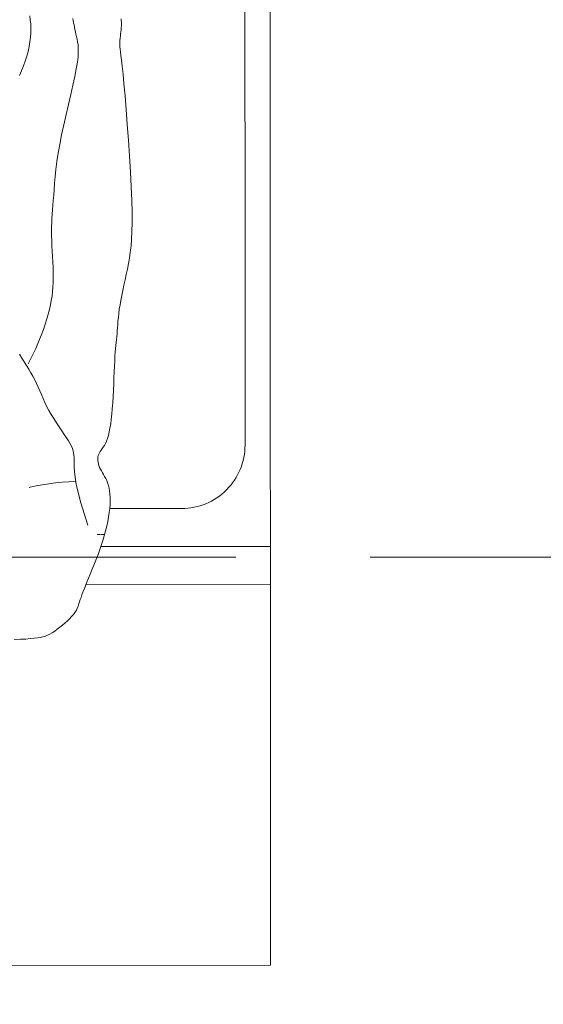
# Model space of a CAD drawing. Header units: millimetres. Extents: x 26866 to 1024070, y -428191 to 408885.
# Tile 15 of 248: x 187329 to 187824, y 246696 to 247628. Entities that reach past the tile are written whole.
import ezdxf

# ---------------------------------------------------------------- set-up
doc = ezdxf.new("R2010")
doc.units = ezdxf.units.MM
doc.header["$LTSCALE"] = 2
doc.linetypes.add('HIDDENX2', pattern=[19.05, 12.7, -6.35])
for name, color, linetype, lineweight in [('0_OPIS', 7, 'Continuous', 13), ('10', 7, 'Continuous', 9), ('3DPLAN_A_TABELKA POMIESZCZEŃ', 7, 'Continuous', 0), ('3DPLAN_A_WYSOKOŚCI ZMIANA', 144, 'HIDDENX2', 5), ('6', 253, 'Continuous', 0)]:
    doc.layers.add(name, color=color, linetype=linetype, lineweight=lineweight)
doc.layers.add('3DPLAN_A_KRESKOWANIE 1', color=253, linetype='Continuous')
doc.layers.add('3DPLAN_A_OPIS', color=8, linetype='Continuous')
doc.layers.add('FURNITURE ZD 1 500', color=7, linetype='Continuous', lineweight=13, true_color=0x9fa8a5)
doc.styles.add('ARIAL', font='arial.ttf')

# ---------------------------------------------------------------- blocks, each defined once
blk = doc.blocks.new('A$C7B9C5A86')
at = {"layer": '6', "color": 7}
for p, q in [((1.787, 0.6386), (1.787, 0.6432)), ((1.787, 0.6362), (1.787, 0.6377)), ((1.787, 0.6338), (1.787, 0.6356))]:
    blk.add_line(p, q, dxfattribs=at)
for points in [[(1.9213, 0.5275), (1.9211, 0.5358), (1.9207, 0.5426), (1.9202, 0.5483), (1.9197, 0.5532), (1.9192, 0.5574), (1.9187, 0.5611), (1.918, 0.5645), (1.9171, 0.5676), (1.916, 0.5705), (1.9146, 0.5734), (1.9128, 0.5764), (1.9107, 0.5796), (1.9083, 0.5829), (1.9057, 0.5863), (1.903, 0.5897), (1.9001, 0.5929), (1.8973, 0.596), (1.8946, 0.5988), (1.892, 0.6012), (1.8897, 0.6033), (1.8875, 0.6049), (1.8855, 0.6063), (1.8836, 0.6074), (1.8817, 0.6083), (1.8797, 0.6091), (1.8777, 0.6099), (1.8754, 0.6106), (1.873, 0.6114), (1.8703, 0.6123), (1.8674, 0.6133), (1.8642, 0.6144), (1.8607, 0.6157), (1.8568, 0.6171), (1.8526, 0.6188), (1.848, 0.6206), (1.843, 0.6227), (1.8377, 0.6249), (1.832, 0.6273), (1.8261, 0.6297), (1.82, 0.6322), (1.8138, 0.6346), (1.8075, 0.637), (1.8011, 0.6392), (1.7948, 0.6413), (1.7885, 0.6431), (1.7823, 0.6448), (1.7762, 0.6463), (1.7703, 0.6475), (1.7645, 0.6486), (1.7589, 0.6494), (1.7536, 0.65), (1.7486, 0.6504), (1.7439, 0.6506), (1.7394, 0.6505), (1.7352, 0.6503), (1.7312, 0.6498), (1.7275, 0.6492), (1.7241, 0.6484), (1.7209, 0.6474), (1.7179, 0.6462), (1.7152, 0.6449), (1.7126, 0.6435), (1.7102, 0.6421), (1.7079, 0.6407), (1.7056, 0.6394), (1.7034, 0.6382), (1.7012, 0.6371), (1.6989, 0.6363), (1.6967, 0.6356), (1.6944, 0.6351), (1.6922, 0.6348), (1.69, 0.6348), (1.6879, 0.635), (1.6859, 0.6354), (1.684, 0.636), (1.6823, 0.6369), (1.6806, 0.6379), (1.6789, 0.6391), (1.6771, 0.6404), (1.6751, 0.6418), (1.6729, 0.6433), (1.6704, 0.6447), (1.6675, 0.646), (1.664, 0.6472), (1.6601, 0.6484), (1.6557, 0.6495), (1.6508, 0.6504), (1.6454, 0.6513), (1.6395, 0.6521), (1.633, 0.6528), (1.626, 0.6534), (1.6185, 0.6539), (1.6106, 0.6544), (1.6025, 0.6548), (1.5943, 0.6552), (1.5863, 0.6555), (1.5786, 0.6558), (1.5714, 0.6561), (1.5648, 0.6565), (1.5589, 0.6568), (1.5537, 0.6572), (1.5491, 0.6576), (1.545, 0.658), (1.5411, 0.6584), (1.5374, 0.6588), (1.5339, 0.6592), (1.5302, 0.6595), (1.5264, 0.6598), (1.5224, 0.6601), (1.5182, 0.6604), (1.5138, 0.6607), (1.5091, 0.6612), (1.5041, 0.6617), (1.4988, 0.6624), (1.4933, 0.6633), (1.4874, 0.6644), (1.4811, 0.6656), (1.4747, 0.667), (1.468, 0.6684), (1.4612, 0.6699), (1.4543, 0.6714), (1.4473, 0.6728), (1.4403, 0.6742), (1.4332, 0.6754), (1.4259, 0.6765), (1.4179, 0.6774), (1.4092, 0.6781), (1.3992, 0.6785), (1.3878, 0.6787), (1.3747, 0.6787), (1.3595, 0.6783), (1.3421, 0.6776), (1.3231, 0.6766), (1.303, 0.6754), (1.2825, 0.6741), (1.2624, 0.6727), (1.2432, 0.6712), (1.2256, 0.6698), (1.2103, 0.6684), (1.1978, 0.6673), (1.1878, 0.6662), (1.18, 0.6653), (1.1739, 0.6646), (1.1693, 0.664), (1.1657, 0.6636), (1.1628, 0.6633), (1.1602, 0.6632), (1.1575, 0.6632), (1.1548, 0.6633), (1.152, 0.6636), (1.1492, 0.6639), (1.1465, 0.6642), (1.1437, 0.6645), (1.1411, 0.6648), (1.1385, 0.665), (1.136, 0.6652), (1.1337, 0.6652), (1.1314, 0.6652), (1.1293, 0.6651), (1.1273, 0.665)], [(1.1266, 0.6031), (1.1293, 0.6036), (1.132, 0.6041), (1.1349, 0.6046), (1.1378, 0.6052), (1.1408, 0.6058), (1.1438, 0.6064), (1.1469, 0.6071), (1.15, 0.6078), (1.1531, 0.6086), (1.1565, 0.6092), (1.1602, 0.6097), (1.1645, 0.61), (1.1695, 0.6101), (1.1755, 0.6097), (1.1827, 0.6089), (1.1911, 0.6075), (1.201, 0.6056), (1.2121, 0.6032), (1.2241, 0.6004), (1.2367, 0.5975), (1.2497, 0.5945), (1.2627, 0.5915), (1.2755, 0.5887), (1.2877, 0.5862), (1.2991, 0.5842), (1.3098, 0.5826), (1.3197, 0.5813), (1.3289, 0.5804), (1.3374, 0.5796), (1.3453, 0.579), (1.3526, 0.5785), (1.3594, 0.578), (1.3657, 0.5776), (1.3715, 0.5771), (1.3771, 0.5767), (1.3826, 0.5763), (1.3879, 0.576), (1.3934, 0.5758), (1.399, 0.5757), (1.4048, 0.5758), (1.4111, 0.5759), (1.4176, 0.5762), (1.4244, 0.5766), (1.4313, 0.577), (1.4382, 0.5774), (1.4451, 0.5777), (1.4518, 0.5779), (1.4583, 0.578), (1.4645, 0.5778), (1.4704, 0.5775), (1.4761, 0.577), (1.4818, 0.5763), (1.4874, 0.5753), (1.4931, 0.5742), (1.4989, 0.5729), (1.5049, 0.5714), (1.5111, 0.5696), (1.5177, 0.5676), (1.5248, 0.5652), (1.5323, 0.5625), (1.5403, 0.5592), (1.549, 0.5554), (1.5583, 0.5509), (1.5684, 0.5458)], [(1.7751, 0.6219), (1.7466, 0.6132), (1.7334, 0.6096), (1.7225, 0.6072), (1.7136, 0.6057), (1.7064, 0.6048), (1.7006, 0.6045), (1.6959, 0.6044), (1.6919, 0.6044), (1.6885, 0.6044), (1.6854, 0.6042), (1.6825, 0.6038), (1.6797, 0.6032), (1.6769, 0.6023), (1.674, 0.601), (1.6708, 0.5993), (1.6672, 0.5972), (1.6632, 0.5947), (1.6588, 0.5918), (1.6541, 0.5886), (1.6491, 0.5852), (1.6439, 0.5818), (1.6387, 0.5784), (1.6333, 0.5751), (1.6281, 0.5721), (1.6229, 0.5694), (1.6179, 0.567), (1.6129, 0.5648), (1.608, 0.5627), (1.6032, 0.5607), (1.5985, 0.5587), (1.5938, 0.5566), (1.5891, 0.5544), (1.5845, 0.5519), (1.5799, 0.5493), (1.5753, 0.5466), (1.5706, 0.5437), (1.5659, 0.5407), (1.5612, 0.5377), (1.5563, 0.5347)], [(1.1994, 0.5349), (1.1935, 0.5375), (1.1874, 0.5399), (1.1812, 0.5422), (1.1749, 0.5442), (1.1687, 0.5459), (1.1626, 0.5472), (1.1566, 0.5482), (1.1507, 0.5489), (1.1449, 0.5493), (1.1392, 0.5494), (1.1337, 0.5492), (1.1283, 0.5487), (1.1231, 0.548)], [(1.7193, 0.6062), (1.7196, 0.5978), (1.7202, 0.5892), (1.721, 0.5806), (1.722, 0.572), (1.7232, 0.5637), (1.7246, 0.5558), (1.7262, 0.5484), (1.7266, 0.547)]]:
    blk.add_lwpolyline(points, dxfattribs=at)
blk = doc.blocks.new('A$C54E51C45')
at = {"layer": '10'}
for p, q in [((1.38218, 1.27078), (1.43119, 1.1031)), ((1.34763, 1.26069), (1.39261, 1.10678))]:
    blk.add_line(p, q, dxfattribs=at)
blk.add_lwpolyline([(1.72773, 1.37177), (1.9297, 0.68068), (0.20197, 0.17575), (0, 0.86684)], close=True, dxfattribs=at)
blk.add_lwpolyline([(0.27587, 0.22235, -0.414214), (0.20145, 0.26311), (0.0466, 0.79294, -0.414214), (0.08736, 0.86737), (1.26221, 1.21072, -0.414214), (1.33664, 1.16996), (1.35572, 1.10467, -0.414214)], format="xyb", dxfattribs=at)
at = {"layer": '10', "xscale": 0.7391716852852, "yscale": 0.7391716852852, "zscale": 0.7391716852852, "rotation": 16.29110475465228}
blk.add_blockref('A$C7B9C5A86', (0.2462, 0.27984), dxfattribs=at)
blk = doc.blocks.new('III pietrooosoo')
at = {"layer": '3DPLAN_A_KRESKOWANIE 1'}
h = blk.add_hatch(dxfattribs=at)
h.set_pattern_fill('ANSI31', color=256, scale=5, style=0)
h.set_pattern_definition([(45, (29206.918, -39107.05), (-11.22532, 11.22532), [])])
h.paths.add_polyline_path([(26781.485, -39163.579), (26781.485, -38938.579), (26746.485, -38938.579), (26746.485, -39163.579)])
h.paths.add_polyline_path([(26746.485, -39423.63), (26776.048, -39423.63), (26776.048, -39388.27), (26746.485, -39388.27)])
h.paths.add_polyline_path([(26746.485, -38938.579), (26781.485, -38938.579), (26781.485, -39163.579), (26746.485, -39163.579)])
h.paths.add_polyline_path([(27368.971, -39343.079), (27368.971, -39410.079), (27375.971, -39410.079), (27375.971, -39403.079), (27410.971, -39403.079), (27410.971, -39383.753), (27409.388, -39383.753), (27410.004, -39383.99, -0.310329), (27410.421, -39384.596), (27410.421, -39387.026, -0.216272), (27410.191, -39387.522), (27409.527, -39388.029, -0.076898), (27409.352, -39388.124, 0.840818), (27409.471, -39388.803), (27410.155, -39388.803), (27410.155, -39388.953), (27409.471, -39388.953, -0.840818), (27409.301, -39387.983, 0.076898), (27409.436, -39387.909), (27410.1, -39387.402, 0.216272), (27410.271, -39387.026), (27410.271, -39384.596, 0.310329), (27409.95, -39384.13), (27408.971, -39383.753), (27408.971, -39315.953), (27410.971, -39315.953), (27410.971, -39109.079), (27396.971, -39109.079), (27396.971, -39304.079), (27326.971, -39304.079), (27326.971, -39321.079), (26829.971, -39321.079), (26829.971, -39251.079), (26809.485, -39251.079), (26809.485, -39321.079), (26781.485, -39321.079), (26781.485, -39387.079), (26810.971, -39387.079), (26810.971, -39343.079)])
h.paths.add_polyline_path([(28444.971, -38740.079), (28444.971, -38698.579), (28211.995, -38698.579), (28211.995, -38637.579), (28198.971, -38637.579), (28198.971, -38740.079)])
h.paths.add_polyline_path([(28624.462, -38658.579), (28601.971, -38658.579), (28601.971, -38698.579), (28559.971, -38698.579), (28559.971, -38740.079), (28624.462, -38740.079)])
h.paths.add_polyline_path([(28627.971, -38870.188), (28674.807, -38870.188), (28674.807, -38878.079), (28689.971, -38878.079), (28689.971, -38734.079), (28772.971, -38734.079), (28772.971, -38698.579), (28726.971, -38698.579), (28726.971, -38658.579), (28624.462, -38658.579), (28624.462, -38740.079), (28627.971, -38740.079)])
h.paths.add_polyline_path([(28674.807, -38878.079), (28674.807, -38870.188), (28627.971, -38870.188), (28627.971, -38897.188), (28648.971, -38897.188), (28648.971, -38878.079)])
h.paths.add_polyline_path([(28627.971, -38897.188), (28627.971, -38924.188), (28648.971, -38924.188), (28648.971, -38897.188)])
h.paths.add_polyline_path([(28648.971, -38924.188), (28627.971, -38924.188), (28627.971, -39029.079), (28204.971, -39029.079), (28204.971, -39046.079), (28245.971, -39046.079), (28245.971, -39098.079), (28618.971, -39098.079), (28618.971, -39148.335), (28648.971, -39148.335)])
h.paths.add_polyline_path([(28769.971, -39380.079), (28769.971, -39352.579), (28654.971, -39352.579), (28654.971, -39295.579), (28648.971, -39295.579), (28648.971, -39268.079), (28618.971, -39268.079), (28618.971, -39305.079), (28602.971, -39305.079), (28602.971, -39390.579), (28908.971, -39390.579), (28908.971, -39380.079)])
h.paths.add_polyline_path([(29254.971, -39636.079), (29254.971, -39479.079), (29253.971, -39456.079), (29253.971, -39299.079), (29205.971, -39299.079), (29205.971, -39365.079), (29137.971, -39365.079), (29137.971, -39390.579), (29242.971, -39390.579), (29242.971, -39525.579), (29129.971, -39525.579), (29129.971, -39588.579), (28896.971, -39588.579), (28896.971, -39613.079), (29204.971, -39613.079), (29204.971, -39636.079)])
h.paths.add_polyline_path([(28675.971, -39613.079), (28675.971, -39693.933), (28641.971, -39693.933), (28641.971, -39636.079), (28614.971, -39636.079), (28614.971, -39598.079), (28602.971, -39598.079), (28602.971, -39526.579), (28766.971, -39526.579), (28766.971, -39613.079)])
h.paths.add_polyline_path([(28575.624, -39665.496), (28722.882, -39665.496), (28722.882, -39699.906), (28575.624, -39699.906)], flags=9)
h.paths.add_polyline_path([(28641.971, -39693.933), (28641.971, -39906.079), (28675.971, -39906.079), (28675.971, -39693.933)])
h.paths.add_polyline_path([(29060.971, -38734.079), (29060.971, -38698.579), (28887.971, -38698.579), (28887.971, -38734.079)])
h.paths.add_polyline_path([(29348.971, -38734.079), (29348.971, -38698.579), (29324.971, -38698.579), (29324.971, -38658.579), (29199.971, -38658.579), (29199.971, -38698.579), (29175.971, -38698.579), (29175.971, -38734.079)])
h.paths.add_polyline_path([(29636.971, -38698.579), (29463.971, -38698.579), (29463.971, -38734.079), (29636.971, -38734.079)])
h.paths.add_polyline_path([(29924.971, -38734.079), (29924.971, -38698.579), (29901.971, -38698.579), (29901.971, -38658.579), (29776.971, -38658.579), (29776.971, -38698.579), (29751.971, -38698.579), (29751.971, -38734.079)])
h.paths.add_polyline_path([(30039.971, -38734.079), (30234.971, -38734.079), (30234.971, -38698.579), (30039.971, -38698.579)])
h.paths.add_polyline_path([(30524.971, -38734.079), (30524.971, -38698.579), (30502.971, -38698.579), (30502.971, -38658.579), (30377.971, -38658.579), (30377.971, -38698.579), (30349.971, -38698.579), (30349.971, -38734.079)])
h.paths.add_polyline_path([(30834.971, -38734.079), (30834.971, -38698.579), (30641.971, -38698.579), (30641.971, -38734.079)])
h.paths.add_polyline_path([(31048.971, -38768.581), (31550.971, -38768.581), (31550.971, -38841.079), (31594.971, -38841.079), (31594.971, -38734.079), (31625.971, -38734.079), (31625.971, -38698.579), (31098.971, -38698.579), (31098.971, -38658.579), (30973.971, -38658.579), (30973.971, -38698.579), (30948.971, -38698.579), (30948.971, -38734.079), (31048.971, -38734.079)])
h.paths.add_polyline_path([(31550.971, -39073.079), (31594.971, -39073.079), (31594.971, -39018.079), (31550.971, -39018.079)])
h.paths.add_polyline_path([(31550.971, -39378.079), (31594.971, -39378.079), (31594.971, -39250.079), (31550.971, -39250.079)])
h.paths.add_polyline_path([(31594.971, -39684.079), (31594.971, -39554.079), (31550.971, -39554.079), (31550.971, -39684.079)])
h.paths.add_polyline_path([(31594.971, -39915.079), (31594.971, -39860.079), (31550.971, -39860.079), (31550.971, -39915.079)])
h.paths.add_polyline_path([(31550.971, -40194.079), (30944.971, -40194.079), (30944.971, -40267.579), (30973.971, -40267.579), (30973.971, -40307.579), (31098.971, -40307.579), (31098.971, -40267.579), (31625.971, -40267.579), (31625.971, -40194.079), (31594.971, -40194.079), (31594.971, -40092.079), (31550.971, -40092.079), (31550.971, -40194.079)], is_closed=False)
h.paths.add_polyline_path([(30637.971, -40267.579), (30830.971, -40267.579), (30830.971, -40194.079), (30637.971, -40194.079)])
h.paths.add_polyline_path([(30345.971, -40194.079), (30345.971, -40267.579), (30369.971, -40267.579), (30369.971, -40307.579), (30494.971, -40307.579), (30494.971, -40267.579), (30520.971, -40267.579), (30520.971, -40194.079)])
h.paths.add_polyline_path([(30035.971, -40267.579), (30230.971, -40267.579), (30230.971, -40194.079), (30035.971, -40194.079)])
h.paths.add_polyline_path([(29775.971, -40161.079), (29762.971, -40161.079), (29762.971, -40198.079), (29741.971, -40198.079), (29741.971, -40267.579), (29768.971, -40267.579), (29768.971, -40307.579), (29893.971, -40307.579), (29893.971, -40267.579), (29920.971, -40267.579), (29920.971, -40194.079), (29775.971, -40194.079)])
h.paths.add_polyline_path([(29431.971, -40198.079), (29431.971, -40267.579), (29626.971, -40267.579), (29626.971, -40198.079)])
h.paths.add_polyline_path([(29140.971, -40198.079), (29140.971, -40267.579), (29161.971, -40267.579), (29161.971, -40307.579), (29286.971, -40307.579), (29286.971, -40267.579), (29316.971, -40267.579), (29316.971, -40198.079)])
h.paths.add_polyline_path([(28831.971, -40198.079), (28831.971, -40267.579), (29025.971, -40267.579), (29025.971, -40198.079)])
h.paths.add_polyline_path([(28541.971, -40267.579), (28570.971, -40267.579), (28570.971, -40307.579), (28695.971, -40307.579), (28695.971, -40267.579), (28716.971, -40267.579), (28716.971, -40198.079), (28597.433, -40198.079), (28597.123, -40198.338, -2.544085), (28595.082, -40198.079), (28541.971, -40198.079)])
h.paths.add_polyline_path([(28229.971, -40267.579), (28426.971, -40267.579), (28426.971, -40198.079), (28229.971, -40198.079)])
h.paths.add_polyline_path([(28026.624, -40155.72), (28026.624, -40307.579), (28070.971, -40307.579), (28070.971, -40267.579), (28114.971, -40267.579), (28114.971, -40198.079), (28037.971, -40198.079), (28037.971, -40155.72)])
h.paths.add_polyline_path([(28026.624, -40155.72), (27981.971, -40155.72), (27981.971, -40201.079), (27901.971, -40201.079), (27901.971, -40267.579), (27945.971, -40267.579), (27945.971, -40307.579), (28026.624, -40307.579)])
h.paths.add_polyline_path([(27916.971, -39798.787), (27920.062, -39798.787), (27920.062, -39852.787), (27916.971, -39852.787), (27916.971, -39912.079), (27981.971, -39912.079), (27981.971, -40155.72), (28026.624, -40155.72), (28026.624, -39747.079), (27916.971, -39747.079)])
h.paths.add_polyline_path([(28037.971, -39913.079), (28091.971, -39913.079), (28091.971, -39758.079), (28037.971, -39758.079), (28037.971, -39747.079), (28026.624, -39747.079), (28026.624, -40155.72), (28037.971, -40155.72)])
h.paths.add_polyline_path([(27950.971, -39566.079), (27950.971, -39590.079), (27956.971, -39590.079), (27956.971, -39657.079), (28026.624, -39657.079), (28026.624, -39566.079)])
h.paths.add_polyline_path([(28161.971, -39588.079), (28044.971, -39588.079), (28044.971, -39598.079), (28161.971, -39598.079)])
h.paths.add_polyline_path([(27590.971, -40201.079), (27590.971, -40267.579), (27726.971, -40267.579), (27726.971, -40201.079)])
h.paths.add_polyline_path([(26781.485, -40201.079), (26781.485, -40267.579), (27231.971, -40267.579), (27231.971, -40307.579), (27356.971, -40307.579), (27356.971, -40267.579), (27415.971, -40267.579), (27415.971, -40201.079)])
h.paths.add_polyline_path([(26809.485, -40155.72), (26809.485, -40201.079), (26864.971, -40201.079), (26864.971, -40155.72)])
h.paths.add_polyline_path([(26809.485, -40088.079), (26809.485, -40155.72), (26864.971, -40155.72), (26864.971, -40088.079)])
h.paths.add_polyline_path([(26809.485, -40085.079), (26809.485, -40088.079), (26864.971, -40088.079), (26864.971, -40085.079)])
h.paths.add_polyline_path([(26809.485, -39863.079), (26809.485, -39910.079), (26864.971, -39910.079), (26864.971, -39863.079)])
h.paths.add_polyline_path([(27408.971, -39315.573), (27408.971, -39313.413), (27410.971, -39313.493), (27409.051, -39313.493), (27409.051, -39315.493), (27410.971, -39315.573)], flags=16)
h.paths.add_polyline_path([(28819.947, -39558.912), (28843.994, -39558.912), (28843.994, -39578.912), (28819.947, -39578.912)], flags=24)
h.paths.add_polyline_path([(28614.299, -39470.412), (28614.299, -39446.746), (28634.299, -39446.746), (28634.299, -39470.412)], flags=24)
h.paths.add_polyline_path([(28699.151, -39459.321), (28892.582, -39459.321), (28892.582, -39432.321), (28699.151, -39432.321)])
h.paths.add_polyline_path([(28699.151, -39486.321), (28892.582, -39486.321), (28892.582, -39459.321), (28699.151, -39459.321)])
h.paths.add_polyline_path([(28699.151, -39432.321), (28892.582, -39432.321), (28892.582, -39486.321), (28699.151, -39486.321)])
h.paths.add_polyline_path([(31282.918, -38730.768), (31332.193, -38730.768), (31332.193, -38753.001), (31282.918, -38753.001)], flags=24)
h.paths.add_polyline_path([(31048.16, -38730.768), (31088.889, -38730.768), (31088.889, -38753.001), (31048.16, -38753.001)], flags=24)
h.paths.add_polyline_path([(31265.162, -38739.904, 1), (31262.748, -38738.088, 1)], flags=16)
h.paths.add_polyline_path([(28712.104, -39463.635), (28749.151, -39463.635), (28749.151, -39484.058), (28712.104, -39484.058)], flags=8)
h.paths.add_polyline_path([(28712.636, -39435.934), (28779.462, -39435.934), (28779.462, -39457.462), (28712.636, -39457.462)], flags=8)
h.paths.add_polyline_path([(28654.682, -39435.885), (28689.527, -39435.885), (28689.527, -39454.147), (28654.682, -39454.147)], flags=8)
h.paths.add_polyline_path([(28758.656, -39460.569), (28782.82, -39460.569), (28782.82, -39484.569), (28758.656, -39484.569)], flags=8)
h.paths.add_polyline_path([(28699.151, -39460.893), (28699.151, -39483.133), (28699.616, -39483.133), (28699.616, -39460.893)], flags=8)
at = {"layer": '3DPLAN_A_WYSOKOŚCI ZMIANA'}
blk.add_line((27981.971, -40088.079), (26864.971, -40088.079), dxfattribs=at)
at = {"layer": 'FURNITURE ZD 1 500', "lineweight": 0, "xscale": 100, "yscale": 100, "zscale": 100, "rotation": 253.7325219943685}
blk.add_blockref('A$C54E51C45', (27673.363, -39922.376), dxfattribs=at)
at = {"layer": '3DPLAN_A_OPIS', "color": 1, "lineweight": 30, "style": 'ARIAL'}
blk.add_attdef('31,21M2', (31149.867, -39031.422), '', height=12, dxfattribs=at)
at = {"layer": '3DPLAN_A_TABELKA POMIESZCZEŃ', "ltscale": 0.5, "style": 'ARIAL'}
blk.add_attdef('REJESTRACJA', (28148.526, -39789.868), '', height=12, dxfattribs=at)

msp = doc.modelspace()

# ---------------------------------------------------------------- block references
at = {"layer": '0_OPIS', "xscale": 10, "yscale": 10, "zscale": 10}
msp.add_blockref('III pietrooosoo', (-90000, 648000), dxfattribs=at)

doc.saveas('drawing.dxf')
